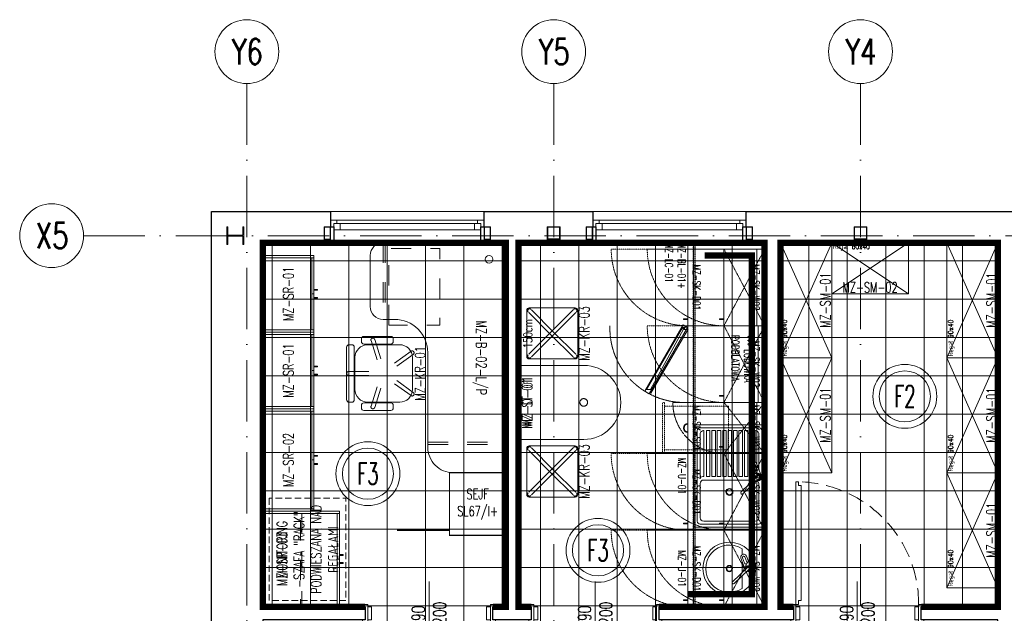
# Model space of a CAD drawing. Header units: millimetres. Extents: x -2074 to 12588, y -3630 to 101167.
# Tile 43 of 256: x 1792 to 2562, y -1205 to -740. Entities that reach past the tile are written whole.
import ezdxf
from ezdxf.enums import TextEntityAlignment as Align

# ---------------------------------------------------------------- set-up
doc = ezdxf.new("R2010")
doc.units = ezdxf.units.MM
for name, pattern in [('ACAD_ISO10W100', [18, 12, -3, 0, -3]), ('CIĄGłA', [0]), ('CONTINOUS', [0]), ('DASH', [0.75, 0.5, -0.25]), ('DASHED', [19.05, 12.7, -6.35]), ('DASHED2', [0.375, 0.25, -0.125]), ('DGN Style 2', [40.89049, 24.534294, -16.356196]), ('HIDDEN2', [6.175, 3.175, -3])]:
    doc.linetypes.add(name, pattern=pattern)
for name, color, linetype, lineweight in [('SelinAr_BUD_drzwi okna', 7, 'Continuous', 18), ('SelinAr_BUD_drzwi okna znaczniki', 7, 'Continuous', 18), ('SelinAr_BUD_osie', 8, 'ACAD_ISO10W100', 18), ('SelinAr_BUD_posadzka', 7, 'Continuous', 20), ('SelinAr_BUD_posadzka cokoły', 5, 'Continuous', 18), ('SelinAr_BUD_posadzka okładziny ścienne', 5, 'Continuous', 20), ('SelinAr_BUD_ściany', 7, 'Continuous', 25), ('SelinAr_IE_rozdzielnica serwer', 7, 'Continuous', 18), ('SelinAr_K_stal', 7, 'Continuous', 20), ('SelinAr_WYP_armatura', 8, 'Continuous', 18), ('SelinAr_WYP_meble', 8, 'Continuous', 18)]:
    doc.layers.add(name, color=color, linetype=linetype, lineweight=lineweight)
doc.styles.add('Arch-Dim', font='romans.shx', dxfattribs={"width": 0.75})
doc.styles.add('JACEK_07', font='SIMPLEX.SHX', dxfattribs={"width": 0.7})
doc.styles.add('style1', font='romans.shx', dxfattribs={"width": 0.6})

# ---------------------------------------------------------------- blocks, each defined once
blk = doc.blocks.new('*U387')
at = {"ltscale": 4}
blk.add_line((0, 50), (0, -1730), dxfattribs=at)
at = {"linetype": 'CIĄGłA'}
blk.add_circle((0, 75), 25, dxfattribs=at)
at = {"style": 'Arch-Dim', "width": 0.75}
blk.add_text('Y6', height=20, dxfattribs=at).set_placement((0.35, 75), align=Align.MIDDLE)
blk = doc.blocks.new('*U388')
at = {"ltscale": 4}
blk.add_line((0, 50), (0, -1730), dxfattribs=at)
at = {"linetype": 'CIĄGłA'}
blk.add_circle((0, 75), 25, dxfattribs=at)
at = {"linetype": 'ByBlock', "style": 'Arch-Dim', "width": 0.75}
blk.add_text('Y5', height=20, dxfattribs=at).set_placement((0.35, 75), align=Align.MIDDLE)
blk = doc.blocks.new('*U389')
at = {"ltscale": 4}
blk.add_line((0, 50), (0, -1730), dxfattribs=at)
at = {"linetype": 'CONTINOUS'}
blk.add_circle((0, 75), 25, dxfattribs=at)
at = {"linetype": 'ByBlock', "style": 'Arch-Dim', "width": 0.75}
blk.add_text('Y4', height=20, dxfattribs=at).set_placement((0.35, 75), align=Align.MIDDLE)
blk = doc.blocks.new('*U380')
blk.add_lwpolyline([(-75, 0), (75, 0), (75, -1.8), (-75, -1.8)], close=True)
at = {"style": 'JACEK_07', "width": 0.7}
blk.add_text('150cm', height=7, dxfattribs=at).set_placement((42.46, -10.78))
at = {"insert": (0, -2.8), "char_height": 8, "width": 58, "attachment_point": 2, "style": 'JACEK_07'}
blk.add_mtext('MZ-D-01', dxfattribs=at)
blk = doc.blocks.new('*U378')
blk.add_lwpolyline([(0, 0), (58, 0), (58, -49.2, -1), (0, -49.2)], format="xyb", close=True)
at = {"linetype": 'HIDDEN2', "lineweight": 0, "ltscale": 30}
blk.add_circle((29, -49.2), 3, dxfattribs=at)
at = {"insert": (29, -1), "char_height": 8, "width": 58, "attachment_point": 2, "style": 'JACEK_07'}
blk.add_mtext('MZ-ST-01', dxfattribs=at)
blk = doc.blocks.new('*U377')
at = {"linetype": 'Continuous', "lineweight": 0}
for p, q in [((-20, -43), (-20, -7)), ((-18, -5), (18, -5)), ((20, -7), (20, -43)), ((18, -45), (-18, -45))]:
    blk.add_line(p, q, dxfattribs=at)
at = {"linetype": 'DGN Style 2', "lineweight": 0}
for p, q in [((1.06, -23.94), (-16.71, -6.16)), ((-1.06, -23.94), (16.71, -6.16)), ((-1.06, -26.06), (-18.84, -8.29)), ((1.06, -26.06), (18.84, -8.29)), ((-1.06, -23.94), (-18.84, -41.71)), ((1.06, -26.06), (-16.71, -43.84)), ((-1.06, -26.06), (16.71, -43.84)), ((1.06, -23.94), (18.84, -41.71))]:
    blk.add_line(p, q, dxfattribs=at)
at = {"linetype": 'Continuous', "lineweight": 0}
for centre, start, end in [((-18, -7), 90, 180), ((18, -7), 0, 90), ((-18, -43), 180, 270), ((18, -43), 270, 0)]:
    blk.add_arc(centre, 2, start, end, dxfattribs=at)
at = {"linetype": 'DGN Style 2', "lineweight": 0}
for centre, start, end in [((-17.77, -7.23), 45, 225), ((17.77, -7.23), 315, 135), ((-17.77, -42.77), 135, 315), ((17.77, -42.77), 225, 45)]:
    blk.add_arc(centre, 1.5, start, end, dxfattribs=at)
at = {"insert": (0, -46), "char_height": 8, "width": 58, "attachment_point": 2, "style": 'JACEK_07'}
blk.add_mtext('MZ-KR-03', dxfattribs=at)
blk = doc.blocks.new('*U373')
at = {"linetype": 'HIDDEN2', "lineweight": 0, "ltscale": 5}
for p, q in [((156.2, -61), (156.2, 0)), ((158, -61), (158, 0)), ((0, -94.2), (60, -94.2)), ((0, -96), (60, -96))]:
    blk.add_line(p, q, dxfattribs=at)
at = {"lineweight": 0, "flags": 128}
blk.add_lwpolyline([(60, -87), (60, -96, -0.414214), (50, -106), (10, -106, -0.414214), (0, -96), (0, 0), (180, 0), (180, -41, -0.414214), (160, -61), (86, -61, 0.414214)], format="xyb", close=True, dxfattribs=at)
at = {"linetype": 'HIDDEN2', "lineweight": 0, "ltscale": 5, "flags": 128}
blk.add_lwpolyline([(64.42, -91.5), (4.42, -91.5), (4.42, -51.5), (64.42, -51.5)], close=True, dxfattribs=at)
at = {"lineweight": 0}
blk.add_circle((13, -13), 3, dxfattribs=at)
at = {"insert": (90, -20.5), "char_height": 8, "width": 180, "attachment_point": 5, "style": 'JACEK_07'}
blk.add_mtext('MZ-B-02-L/P', dxfattribs=at)
blk = doc.blocks.new('*U372')
at = {"linetype": 'Continuous', "lineweight": 0}
for p, q in [((0, 0), (75, 0)), ((1.8, -1.8), (73.2, -1.8))]:
    blk.add_line(p, q, dxfattribs=at)
at = {"linetype": 'Continuous', "lineweight": 0, "flags": 128}
for points in [[(1.8, 0), (1.8, -60), (0, -60), (0, 0)], [(75, 0), (75, -60), (73.2, -60), (73.2, 0)], [(1.8, -58.2), (37.5, -58.2), (37.5, -60), (1.8, -60)], [(34.66, -60), (34.66, -62.79), (34.06, -62.79), (34.06, -60)], [(37.5, -58.2), (73.2, -58.2), (73.2, -60), (37.5, -60)], [(40.34, -60), (40.34, -62.79), (40.94, -62.79), (40.94, -60)]]:
    blk.add_lwpolyline(points, close=True, dxfattribs=at)
at = {"linetype": 'HIDDEN2', "lineweight": 0, "ltscale": 5, "flags": 128}
blk.add_lwpolyline([(73.2, -29.5), (73.2, -30.5), (1.8, -30.5), (1.8, -29.5)], close=True, dxfattribs=at)
at = {"insert": (37.5, -15), "char_height": 8, "width": 75, "attachment_point": 5, "style": 'JACEK_07'}
blk.add_mtext('MZ-SR-03', dxfattribs=at)
blk = doc.blocks.new('*U371')
at = {"linetype": 'HIDDEN2', "lineweight": 0, "ltscale": 5}
for p, q in [((-1.5, -1.5), (-1.5, -29)), ((1.5, -1.5), (1.5, -29)), ((-26.62, -21.93), (-0.46, -30.43)), ((-25.69, -19.08), (0.46, -27.57)), ((25.69, -19.08), (-0.46, -27.57)), ((26.62, -21.93), (0.46, -30.43)), ((-17.38, -50.37), (-1.21, -28.12)), ((-14.95, -52.13), (1.21, -29.88)), ((14.95, -52.13), (-1.21, -29.88)), ((17.38, -50.37), (1.21, -28.12))]:
    blk.add_line(p, q, dxfattribs=at)
at = {"linetype": 'Continuous', "lineweight": 0}
for p, q in [((-22.5, -26.5), (-22.5, -21.5)), ((22.5, -26.5), (22.5, -21.5))]:
    blk.add_line(p, q, dxfattribs=at)
at = {"linetype": 'Continuous', "lineweight": 0, "flags": 128}
for points in [[(20.5, 0), (-20.5, 0, 0.414214), (-22.5, -2), (-22.5, -4, 0.414214), (-20.5, -6), (20.5, -6, 0.414214), (22.5, -4), (22.5, -2, 0.414214)], [(-12.5, -51.5, -0.414214), (-22.5, -41.5), (-22.5, -16.5, -0.414214), (-12.5, -6.5), (12.5, -6.5, -0.414214), (22.5, -16.5), (22.5, -41.5, -0.414214), (12.5, -51.5)], [(-29, -13.5), (-29, -34.5, 0.414214), (-27, -36.5), (-25, -36.5, 0.414214), (-23, -34.5), (-23, -13.5, 0.414214), (-25, -11.5), (-27, -11.5, 0.414214)], [(25, -36.5), (27, -36.5, 0.414214), (29, -34.5), (29, -13.5, 0.414214), (27, -11.5), (25, -11.5, 0.414214), (23, -13.5), (23, -34.5, 0.414214)]]:
    blk.add_lwpolyline(points, format="xyb", close=True, dxfattribs=at)
at = {"linetype": 'DGN Style 2', "lineweight": 0, "extrusion": (0, 0, -1)}
for centre, start, end in [((0, -1.5), 0, 180), ((26.15, -20.5), 288, 108), ((-26.15, -20.5), 72, 252), ((16.16, -51.25), 216, 36), ((-16.16, -51.25), 144, 324)]:
    blk.add_arc(centre, 1.5, start, end, dxfattribs=at)
at = {"insert": (0, -57.5), "char_height": 8, "width": 45, "attachment_point": 5, "style": 'JACEK_07'}
blk.add_mtext('MZ-KR-01', dxfattribs=at)
blk = doc.blocks.new('*U400')
for points in [[(0, 0), (60, 0), (60, -55), (0, -55)], [(-0.73, -58.73), (51.23, -88.73), (53.23, -85.27), (1.27, -55.27)], [(49.75, -87.3), (1.25, -59.3), (2.59, -58.48), (49.82, -84.17)], [(2.63, -54.9), (52.86, -83.9), (52.36, -84.77), (2.13, -55.77)]]:
    blk.add_lwpolyline(points, close=True)
blk.add_lwpolyline([(1, -55), (1, -58, 1), (3, -58), (3, -55)], format="xyb")
blk.add_circle((2, -58), 0.5)
at = {"color": 251, "linetype": 'DASHED2'}
blk.add_arc((2, -58), 58.03, 268.02507, 2.96314, dxfattribs=at)
at = {"insert": (0, -5), "char_height": 6, "width": 60, "attachment_point": 1, "style": 'JACEK_07'}
blk.add_mtext('{\\W1.77456; }***{\\H0.66667x; }LODÓWKA \\P{\\W1.768421; }PODBLATOWA', dxfattribs=at)
blk = doc.blocks.new('*U379')
at = {"color": 252, "linetype": 'DASHED2', "lineweight": 0, "ltscale": 0.5}
for p, q in [((40, 0), (0, -31.8)), ((40, -31.8), (0, 0))]:
    blk.add_line(p, q, dxfattribs=at)
at = {"linetype": 'Continuous', "lineweight": 0, "flags": 128}
for points in [[(40, 0), (40, -31.8), (0, -31.8), (0, 0)], [(34.5, -35.3), (34.5, -31.8), (35, -31.8), (35, -35.3)]]:
    blk.add_lwpolyline(points, close=True, dxfattribs=at)
at = {"color": 252, "linetype": 'DASHED2', "lineweight": 0}
blk.add_lwpolyline([(0, -31.8), (0, -71.8)], dxfattribs=at)
blk.add_arc((0, -31.8), 40, 270, 0, dxfattribs=at)
at = {"insert": (20, -4), "char_height": 6, "width": 40, "attachment_point": 2, "style": 'JACEK_07'}
blk.add_mtext('MZ-SK-W01', dxfattribs=at)
blk = doc.blocks.new('*U374')
at = {"color": 252, "linetype": 'DASHED2', "lineweight": 0, "ltscale": 0.5}
for p, q in [((60, -31.8), (0, 0)), ((60, 0), (0, -31.8))]:
    blk.add_line(p, q, dxfattribs=at)
at = {"linetype": 'Continuous', "lineweight": 0, "flags": 128}
for points in [[(60, 0), (60, -31.8), (0, -31.8), (0, 0)], [(54.5, -35.3), (54.5, -31.8), (55, -31.8), (55, -35.3)]]:
    blk.add_lwpolyline(points, close=True, dxfattribs=at)
at = {"color": 252, "linetype": 'DASHED2', "lineweight": 0, "ltscale": 0.5}
blk.add_lwpolyline([(0, -31.8), (0, -91.8)], dxfattribs=at)
blk.add_arc((0, -31.8), 60, 270, 0, dxfattribs=at)
at = {"insert": (30, -4), "char_height": 6, "width": 40, "attachment_point": 2, "style": 'JACEK_07'}
blk.add_mtext('MZ-SK-W02', dxfattribs=at)
blk = doc.blocks.new('*U376')
at = {"linetype": 'Continuous', "lineweight": 0, "flags": 128}
blk.add_lwpolyline([(40, -6.2), (40, -60), (0, -60), (0, -6.2)], close=True, dxfattribs=at)
at = {"color": 252, "linetype": 'DASHED2', "lineweight": 0, "ltscale": 0.5}
blk.add_lwpolyline([(2.8, -28.2), (37.2, -28.2), (37.2, -78.2), (2.8, -78.2)], close=True, dxfattribs=at)
blk.add_lwpolyline([(2.8, -78.2), (0, -78.2), (0, -80), (40, -80), (40, -78.2), (37.2, -78.2)], dxfattribs=at)
at = {"linetype": 'Continuous', "lineweight": 0}
for radius in [3.5, 3]:
    blk.add_arc((20, -60), radius, 180, 0, dxfattribs=at)
blk.add_point((0, 0))
at = {"insert": (20, -50.2), "char_height": 6, "width": 40, "attachment_point": 2, "style": 'JACEK_07'}
blk.add_mtext('MZ-SK-S01', dxfattribs=at)
blk = doc.blocks.new('*U375')
at = {"linetype": 'Continuous', "lineweight": 0, "flags": 128}
for points in [[(60, -6.2), (60, -60), (0, -60), (0, -6.2)], [(54.5, -63.5), (54.5, -60), (55, -60), (55, -63.5)]]:
    blk.add_lwpolyline(points, close=True, dxfattribs=at)
at = {"color": 252, "linetype": 'DASHED2', "lineweight": 0, "ltscale": 0.5}
blk.add_lwpolyline([(0, -120), (0, -60)], dxfattribs=at)
blk.add_arc((0, -60), 60, 270, 0, dxfattribs=at)
blk.add_point((0, 0))
at = {"insert": (30, -50.2), "char_height": 6, "width": 40, "attachment_point": 2, "style": 'JACEK_07'}
blk.add_mtext('MZ-SK-D01', dxfattribs=at)
blk = doc.blocks.new('Meble_pomieszczenia_socjalnego4')
at = {"linetype": 'Continuous', "lineweight": 0}
for p, q in [((-9.71, -14.26), (-0.82, -10.83)), ((-9.13, -15.36), (-5.04, -13.78)), ((-8.06, -18.53), (0.71, -15.14)), ((-0.71, -13.64), (10.24, -25.18)), ((0.71, -12.29), (11.67, -23.83)), ((-15.47, -17.55), (-10.86, -17.55)), ((-8.37, -17.33), (-4.28, -15.75)), ((-5.53, -17.55), (3, -17.55)), ((5.71, -17.55), (15.47, -17.55))]:
    blk.add_line(p, q, dxfattribs=at)
for radius in [20.7, 2.48, 2.06]:
    blk.add_circle((0, -27.61), radius, dxfattribs=at)
for centre, radius, start, end in [((-8.89, -16.4), 2.29, 111.11646, 291.11692), ((-8.75, -16.34), 1.05, 111.11646, 291.11692), ((-4.66, -14.76), 1.05, 291.11646, 111.11646), ((0, -12.96), 2.29, 338.95059, 288.08217), ((0, -12.96), 1.62, 350.78772, 276.24505), ((0, -12.96), 0.983, 43.51637, 223.51639), ((0, -27.61), 18.45, 146.95729, 33.04271), ((10.96, -24.5), 0.983, 223.51639, 43.5164)]:
    blk.add_arc(centre, radius, start, end, dxfattribs=at)
blk.add_point((0, 0))
at = {"insert": (0, -61.61), "char_height": 6, "width": 40, "attachment_point": 2, "style": 'JACEK_07'}
blk.add_mtext('MZ-U-01', dxfattribs=at)
blk = doc.blocks.new('Meble_pomieszczenia_socjalnego3')
at = {"lineweight": 0}
for p, q in [((80, 0), (0, 0)), ((0, 0), (0, -55)), ((80, -55), (80, 0)), ((2.29, -4.58), (2.29, -50.42)), ((75.42, -2.29), (4.58, -2.29)), ((4.58, -7.18), (4.58, -7.33)), ((29.03, -7.33), (4.58, -7.33)), ((34.69, -4.58), (6.6, -4.58)), ((36.96, -7.33), (31.38, -7.33)), ((72.67, -4.58), (45.96, -4.58)), ((75.42, -47.67), (75.42, -7.33)), ((77.71, -50.42), (77.71, -4.58)), ((4.58, -8.82), (4.58, -11.57)), ((28.66, -8.82), (4.58, -8.82)), ((40.48, -11.57), (4.58, -11.57)), ((4.58, -13.06), (4.58, -15.81)), ((40.48, -13.06), (4.58, -13.06)), ((34.02, -8.82), (30.2, -8.82)), ((40.48, -8.82), (37.83, -8.82)), ((40.48, -8.82), (40.48, -11.57)), ((40.48, -13.06), (40.48, -15.81)), ((43.21, -47.67), (43.21, -8.68)), ((40.48, -15.81), (4.58, -15.81)), ((4.58, -17.3), (4.58, -20.05)), ((40.48, -17.3), (4.58, -17.3)), ((40.48, -20.05), (4.58, -20.05)), ((4.58, -21.54), (4.58, -24.29)), ((40.48, -21.54), (4.58, -21.54)), ((40.48, -17.3), (40.48, -20.05)), ((40.48, -21.54), (40.48, -24.29)), ((40.48, -24.29), (4.58, -24.29)), ((4.58, -25.78), (4.58, -28.53)), ((40.48, -25.78), (4.58, -25.78)), ((40.48, -28.53), (4.58, -28.53)), ((4.58, -30.02), (4.58, -32.77)), ((40.48, -30.02), (4.58, -30.02)), ((40.48, -25.78), (40.48, -28.53)), ((40.48, -30.02), (40.48, -32.77)), ((40.48, -32.77), (4.58, -32.77)), ((4.58, -34.26), (4.58, -37.01)), ((40.48, -34.26), (4.58, -34.26)), ((40.48, -37.01), (4.58, -37.01)), ((4.58, -38.5), (4.58, -41.25)), ((40.48, -38.5), (4.58, -38.5)), ((40.48, -34.26), (40.48, -37.01)), ((40.48, -38.5), (40.48, -41.25)), ((40.48, -41.25), (4.58, -41.25)), ((4.58, -42.74), (4.58, -45.49)), ((40.48, -42.74), (4.58, -42.74)), ((40.48, -45.49), (4.58, -45.49)), ((40.48, -42.74), (40.48, -45.49)), ((4.58, -47.82), (4.58, -47.67)), ((40.48, -47.67), (4.58, -47.67)), ((4.58, -52.71), (75.42, -52.71)), ((41.29, -50.42), (6.6, -50.42)), ((40.48, -47.67), (40.48, -48.12)), ((45.96, -50.42), (72.67, -50.42)), ((0, -55), (80, -55))]:
    blk.add_line(p, q, dxfattribs=at)
at = {"linetype": 'Continuous', "lineweight": 0}
for p, q in [((30.28, -6.29), (40.16, -2.47)), ((30.93, -7.51), (35.47, -5.75)), ((32.11, -11.03), (41.86, -7.27)), ((40.28, -5.6), (52.46, -18.42)), ((41.86, -4.09), (54.04, -16.92)), ((31.77, -9.69), (36.32, -7.94))]:
    blk.add_line(p, q, dxfattribs=at)
at = {"lineweight": 0}
for radius in [2.75, 2.29]:
    blk.add_circle((52.5, -27.5), radius, dxfattribs=at)
for centre, radius, start, end in [((4.58, -4.58), 2.29, 90, 180), ((7.36, -7.26), 2.78, 104.17509, 181.58284), ((45.96, -7.33), 2.75, 90, 149.08459), ((72.67, -7.33), 2.75, 0, 90), ((75.42, -4.58), 2.29, 0, 90), ((4.58, -50.42), 2.29, 180, 270), ((7.36, -47.74), 2.78, 178.41716, 255.82491), ((45.52, -47.67), 5.04, 180, 213.05573), ((45.96, -47.67), 2.75, 180, 270), ((72.67, -47.67), 2.75, 270, 0), ((75.42, -50.42), 2.29, 270, 0)]:
    blk.add_arc(centre, radius, start, end, dxfattribs=at)
at = {"linetype": 'Continuous', "lineweight": 0, "extrusion": (0, 0, -1)}
for centre, radius, start, end in [((-31.2, -8.66), 2.54, 248.88308, 68.88354), ((-31.35, -8.6), 1.17, 248.88308, 68.88354), ((-35.89, -6.85), 1.17, 68.88354, 248.88354), ((-41.07, -4.85), 2.54, 251.91783, 201.04941), ((-41.07, -4.85), 1.8, 263.75495, 189.21228), ((-41.07, -4.85), 1.09, 316.48361, 136.48363), ((-53.25, -17.67), 1.09, 136.4836, 316.48361)]:
    blk.add_arc(centre, radius, start, end, dxfattribs=at)
at = {"insert": (40, -61.61), "char_height": 6, "width": 40, "attachment_point": 2, "style": 'JACEK_07'}
blk.add_mtext('MZ-U-01', dxfattribs=at)
blk = doc.blocks.new('*U381')
blk.add_lwpolyline([(0, 0), (285, 0), (285, -60), (0, -60), (0, 0)])
at = {"color": 252, "linetype": 'DASHED2', "lineweight": 0, "ltscale": 0.5}
blk.add_lwpolyline([(0, -56), (285, -56), (285, -54.2), (0, -54.2)], close=True, dxfattribs=at)
at = {"insert": (0, -61.81), "char_height": 6, "width": 40, "attachment_point": 1, "style": 'JACEK_07'}
blk.add_mtext('MZ-BL-01+\\PMZ-LC-01', dxfattribs=at)
blk = doc.blocks.new('*U453')
for points in [[(-2, 5), (0, 5), (0, -5), (-2, -5), (-2, -7), (2, -7), (2, -5), (2, 7), (-2, 7), (-2, 5)], [(2, -5), (5, -5), (5, 5), (2, 5)], [(98, -5), (95, -5), (95, 5), (98, 5)], [(102, 5), (100, 5), (100, -5), (102, -5), (102, -7), (98, -7), (98, -5), (98, 7), (102, 7), (102, 5)]]:
    blk.add_lwpolyline(points)
blk.add_lwpolyline([(96, -7), (96, -10), (94, -10), (94, -100), (96, -100), (96, -103), (98, -103), (98, -7)], close=True)
at = {"linetype": 'DASHED'}
blk.add_arc((98, -7), 96, 180, 270, dxfattribs=at)
at = {"layer": 'SelinAr_BUD_drzwi okna znaczniki'}
blk.add_lwpolyline([(50, 25), (50, -25)], dxfattribs=at)
at = {"layer": 'SelinAr_BUD_drzwi okna znaczniki', "insert": (50, 0), "char_height": 10, "width": 10, "attachment_point": 5, "rotation": 90, "style": 'JACEK_07'}
blk.add_mtext('90\\P200', dxfattribs=at)
blk = doc.blocks.new('*U422')
for p, q in [((0, 0), (60, -40)), ((60, 0), (0, -40))]:
    blk.add_line(p, q)
at = {"flags": 128}
blk.add_lwpolyline([(0, 0), (60, 0), (60, -40), (0, -40)], close=True, dxfattribs=at)
at = {"style": 'JACEK_07'}
for s, insert, char_height, width, attachment_point in [('Regał 60x40', (1, -1), 4, 41.1867, 1), ('MZ-SM-02', (30, -39), 8, 60, 8)]:
    blk.add_mtext(s, dxfattribs=dict(at, insert=insert, char_height=char_height, width=width, attachment_point=attachment_point))
blk = doc.blocks.new('*U384')
for p, q in [((0, 0), (90, -40)), ((90, 0), (0, -40)), ((180, 0), (90, -40)), ((90, 0), (180, -40)), ((270, 0), (180, -40)), ((180, 0), (270, -40))]:
    blk.add_line(p, q)
at = {"flags": 128}
for points in [[(0, 0), (90, 0), (90, -40), (0, -40)], [(90, 0), (180, 0), (180, -40), (90, -40)], [(180, 0), (270, 0), (270, -40), (180, -40)]]:
    blk.add_lwpolyline(points, close=True, dxfattribs=at)
at = {"style": 'JACEK_07'}
for s, insert, char_height, width, attachment_point in [('Regał 90x40', (1, -1), 4, 41.1867, 1), ('Regał 90x40', (91, -1), 4, 41.1867, 1), ('Regał 90x40', (181, -1), 4, 41.1867, 1), ('MZ-SM-01', (45, -39), 8, 90, 8), ('MZ-SM-01', (135, -39), 8, 90, 8), ('MZ-SM-01', (225, -39), 8, 90, 8)]:
    blk.add_mtext(s, dxfattribs=dict(at, insert=insert, char_height=char_height, width=width, attachment_point=attachment_point))
blk = doc.blocks.new('*U385')
for p, q in [((0, 0), (90, -40)), ((90, 0), (0, -40))]:
    blk.add_line(p, q)
at = {"flags": 128}
blk.add_lwpolyline([(0, 0), (90, 0), (90, -40), (0, -40)], close=True, dxfattribs=at)
at = {"style": 'JACEK_07'}
for s, insert, char_height, width, attachment_point in [('Regał 90x40', (1, -1), 4, 41.1867, 1), ('MZ-SM-01', (45, -39), 8, 90, 8)]:
    blk.add_mtext(s, dxfattribs=dict(at, insert=insert, char_height=char_height, width=width, attachment_point=attachment_point))
blk = doc.blocks.new('*U386')
for p, q in [((0, 0), (90, -40)), ((90, 0), (0, -40))]:
    blk.add_line(p, q)
at = {"flags": 128}
blk.add_lwpolyline([(0, 0), (90, 0), (90, -40), (0, -40)], close=True, dxfattribs=at)
at = {"style": 'JACEK_07'}
for s, insert, char_height, width, attachment_point in [('Regał 90x40', (1, -1), 4, 41.1867, 1), ('MZ-SM-01', (45, -39), 8, 90, 8)]:
    blk.add_mtext(s, dxfattribs=dict(at, insert=insert, char_height=char_height, width=width, attachment_point=attachment_point))
blk = doc.blocks.new('*U466')
at = {"linetype": 'Continuous', "lineweight": 0}
for p, q in [((0, 0), (80, 0)), ((1.8, -1.8), (78.2, -1.8))]:
    blk.add_line(p, q, dxfattribs=at)
at = {"linetype": 'Continuous', "lineweight": 0, "flags": 128}
for points in [[(1.8, 0), (1.8, -40), (0, -40), (0, 0)], [(80, 0), (80, -40), (78.2, -40), (78.2, 0)], [(1.8, -38.2), (40, -38.2), (40, -40), (1.8, -40)], [(40, -38.2), (78.2, -38.2), (78.2, -40), (40, -40)], [(37.16, -40), (37.16, -42.79), (36.56, -42.79), (36.56, -40)], [(42.84, -40), (42.84, -42.79), (43.44, -42.79), (43.44, -40)]]:
    blk.add_lwpolyline(points, close=True, dxfattribs=at)
at = {"insert": (40, -20), "char_height": 8, "width": 80, "attachment_point": 5, "style": 'JACEK_07'}
blk.add_mtext('MZ-SR-02', dxfattribs=at)
blk = doc.blocks.new('*U393')
at = {"ltscale": 4}
blk.add_line((-50, 0), (1405.4, 0), dxfattribs=at)
at = {"linetype": 'CONTINOUS'}
blk.add_circle((-75, 0), 25, dxfattribs=at)
at = {"linetype": 'ByBlock', "style": 'Arch-Dim', "width": 0.75}
blk.add_text('X5', height=20, dxfattribs=at).set_placement((-74.65, 0), align=Align.MIDDLE)
blk = doc.blocks.new('*U451')
blk.add_lwpolyline([(4, 7), (4, 10), (6, 10), (6, 100), (4, 100), (4, 103), (2, 103), (2, 7)], close=True)
for points in [[(-2, -5), (0, -5), (0, 5), (-2, 5), (-2, 7), (2, 7), (2, 5), (2, -7), (-2, -7), (-2, -5)], [(2, 5), (5, 5), (5, -5), (2, -5)], [(98, 5), (95, 5), (95, -5), (98, -5)], [(102, -5), (100, -5), (100, 5), (102, 5), (102, 7), (98, 7), (98, 5), (98, -7), (102, -7), (102, -5)]]:
    blk.add_lwpolyline(points)
at = {"linetype": 'DASHED'}
blk.add_arc((2, 7), 96, 360, 90, dxfattribs=at)
at = {"layer": 'SelinAr_BUD_drzwi okna znaczniki'}
blk.add_lwpolyline([(50, 25), (50, -25)], dxfattribs=at)
at = {"layer": 'SelinAr_BUD_drzwi okna znaczniki', "insert": (50, 0), "char_height": 10, "width": 10, "attachment_point": 5, "rotation": 90, "style": 'JACEK_07'}
blk.add_mtext('90\\P200', dxfattribs=at)
blk = doc.blocks.new('*U467')
at = {"linetype": 'Continuous', "lineweight": 0}
for p, q in [((0, 0), (60, 0)), ((60, 0), (120, 0)), ((1.8, -1.8), (58.2, -1.8)), ((61.8, -1.8), (118.2, -1.8))]:
    blk.add_line(p, q, dxfattribs=at)
at = {"linetype": 'Continuous', "lineweight": 0, "flags": 128}
for points in [[(1.8, 0), (1.8, -40), (0, -40), (0, 0)], [(60, 0), (60, -40), (58.2, -40), (58.2, 0)], [(61.8, 0), (61.8, -40), (60, -40), (60, 0)], [(120, 0), (120, -40), (118.2, -40), (118.2, 0)], [(1.8, -38.2), (30, -38.2), (30, -40), (1.8, -40)], [(30, -38.2), (58.2, -38.2), (58.2, -40), (30, -40)], [(61.8, -38.2), (90, -38.2), (90, -40), (61.8, -40)], [(90, -38.2), (118.2, -38.2), (118.2, -40), (90, -40)], [(27.16, -40), (27.16, -42.79), (26.56, -42.79), (26.56, -40)], [(32.84, -40), (32.84, -42.79), (33.44, -42.79), (33.44, -40)], [(87.16, -40), (87.16, -42.79), (86.56, -42.79), (86.56, -40)], [(92.84, -40), (92.84, -42.79), (93.44, -42.79), (93.44, -40)]]:
    blk.add_lwpolyline(points, close=True, dxfattribs=at)
at = {"char_height": 8, "width": 60, "attachment_point": 5, "style": 'JACEK_07'}
for insert in [(30, -20), (90, -20)]:
    blk.add_mtext('MZ-SR-01', dxfattribs=dict(at, insert=insert))
blk = doc.blocks.new('*U468')
at = {"const_width": 1}
blk.add_lwpolyline([(0, -49), (0, 0), (-44, 0), (-44, -49)], close=True, dxfattribs=at)
blk.add_lwpolyline([(-44, -45, 1, 1, 0), (-85, -45, 0, 0, -0.414214), (-44, -4, 0, 0, -5.57121)], format="xyseb")
at = {"insert": (-22, -24.7), "char_height": 8, "width": 44, "attachment_point": 5, "style": 'JACEK_07'}
blk.add_mtext('SEJF\\PSL67/I+', dxfattribs=at)
blk = doc.blocks.new('ewerwerwerwe')
at = {"layer": 'SelinAr_BUD_drzwi okna'}
for points in [[(2155.16, 2109.74), (2035.16, 2109.74)], [(2155.16, 2102.74), (2035.16, 2102.74)], [(2040.16, 2100.24), (2040.16, 2102.74)], [(2150.16, 2100.24), (2150.16, 2102.74)], [(2360.16, 2109.74), (2240.16, 2109.74)], [(2360.16, 2102.74), (2240.16, 2102.74)], [(2245.16, 2100.24), (2245.16, 2102.74)], [(2355.16, 2100.24), (2355.16, 2102.74)], [(2042.66, 2100.24), (2042.66, 2095.24)], [(2147.66, 2100.24), (2147.66, 2095.24)], [(2247.66, 2100.24), (2247.66, 2095.24)], [(2352.66, 2100.24), (2352.66, 2095.24)], [(2152.66, 2085.24), (2037.66, 2085.24)], [(2357.66, 2085.24), (2242.66, 2085.24)]]:
    blk.add_lwpolyline(points, dxfattribs=at)
for points in [[(2152.66, 2100.24), (2037.66, 2100.24), (2037.66, 2095.24), (2152.66, 2095.24)], [(2357.66, 2100.24), (2242.66, 2100.24), (2242.66, 2095.24), (2357.66, 2095.24)]]:
    blk.add_lwpolyline(points, close=True, dxfattribs=at)
at = {"layer": 'SelinAr_BUD_ściany'}
for points in [[(2062.16, 1800.24), (2062.16, 1790.24), (1982.16, 1790.24), (1982.16, 1699.24), (1953.96, 1699.24), (1953.96, 1701.74), (1941.96, 1701.74), (1941.96, 2109.74), (2035.16, 2109.74), (2035.16, 2097.74), (2037.66, 2097.74), (2037.66, 2085.24), (1982.16, 2085.24), (1982.16, 1800.24)], [(2192.16, 1790.24), (2162.16, 1790.24), (2162.16, 1800.24), (2172.16, 1800.24), (2172.16, 2085.24), (2152.66, 2085.24), (2152.66, 2097.74), (2155.16, 2097.74), (2155.16, 2109.74), (2240.16, 2109.74), (2240.16, 2097.74), (2242.66, 2097.74), (2242.66, 2085.24), (2182.16, 2085.24), (2182.16, 1800.24), (2192.16, 1800.24)]]:
    blk.add_lwpolyline(points, close=True, dxfattribs=at)
blk.add_lwpolyline([(2567.16, 1785.24), (2557.16, 1785.24), (2557.16, 1790.24), (2497.16, 1790.24), (2497.16, 1800.24), (2557.16, 1800.24), (2557.16, 2085.24), (2387.16, 2085.24), (2387.16, 1800.24), (2397.16, 1800.24), (2397.16, 1790.24), (2292.16, 1790.24), (2292.16, 1800.24), (2374.66, 1800.24), (2374.66, 2085.24), (2357.66, 2085.24), (2357.66, 2097.74), (2360.16, 2097.74), (2360.16, 2109.74), (3016.66, 2109.74)], dxfattribs=at)
at = {"layer": 'SelinAr_IE_rozdzielnica serwer', "linetype": 'DASH', "lineweight": 0, "ltscale": 10, "flags": 128}
blk.add_lwpolyline([(1987.16, 1885.24), (1987.16, 1805.24), (2047.16, 1805.24), (2047.16, 1885.24)], close=True, dxfattribs=at)
at = {"layer": 'SelinAr_K_stal'}
for points in [[(1967.26, 2097.74), (1966.41, 2097.74), (1966.41, 2091.02), (1954.81, 2091.02), (1954.81, 2097.74), (1953.96, 2097.74), (1953.96, 2083.74), (1954.81, 2083.74), (1954.81, 2090.47), (1966.41, 2090.47), (1966.41, 2083.74), (1967.26, 2083.74)], [(2035.16, 2087.74), (2030.16, 2087.74), (2030.16, 2097.74), (2035.16, 2097.74)], [(2034.86, 2088.04), (2030.46, 2088.04), (2030.46, 2097.44), (2034.86, 2097.44)], [(2160.16, 2087.74), (2155.16, 2087.74), (2155.16, 2097.74), (2160.16, 2097.74)], [(2159.86, 2088.04), (2155.46, 2088.04), (2155.46, 2097.44), (2159.86, 2097.44)], [(2214.66, 2087.74), (2204.66, 2087.74), (2204.66, 2097.74), (2214.66, 2097.74)], [(2214.26, 2088.14), (2205.06, 2088.14), (2205.06, 2097.34), (2214.26, 2097.34)], [(2240.16, 2087.74), (2235.16, 2087.74), (2235.16, 2097.74), (2240.16, 2097.74)], [(2239.86, 2088.04), (2235.46, 2088.04), (2235.46, 2097.44), (2239.86, 2097.44)], [(2365.16, 2087.74), (2360.16, 2087.74), (2360.16, 2097.74), (2365.16, 2097.74)], [(2364.86, 2088.04), (2360.46, 2088.04), (2360.46, 2097.44), (2364.86, 2097.44)], [(2454.66, 2087.74), (2444.66, 2087.74), (2444.66, 2097.74), (2454.66, 2097.74)], [(2454.26, 2088.14), (2445.06, 2088.14), (2445.06, 2097.34), (2454.26, 2097.34)]]:
    blk.add_lwpolyline(points, close=True, dxfattribs=at)
at = {"layer": 'SelinAr_BUD_drzwi okna', "linetype": 'Continuous', "lineweight": 18}
for name, p in [('*U451', (2397.16, 1795.24)), ('*U453', (2062.16, 1795.24)), ('*U453', (2192.16, 1795.24))]:
    blk.add_blockref(name, p, dxfattribs=at)
at = {"layer": 'SelinAr_BUD_osie'}
for name, p in [('*U387', (1969.66, 2159.74)), ('*U388', (2209.66, 2159.74)), ('*U389', (2449.66, 2159.74)), ('*U393', (1891.96, 2090.74))]:
    blk.add_blockref(name, p, dxfattribs=at)
at = {"layer": 'SelinAr_WYP_armatura', "rotation": 270}
for name, p in [('Meble_pomieszczenia_socjalnego3', (2374.66, 1942.74)), ('Meble_pomieszczenia_socjalnego4', (2374.66, 1830.24))]:
    blk.add_blockref(name, p, dxfattribs=at)
at = {"layer": 'SelinAr_WYP_meble'}
for name, p, rotation in [('*U373', (2172.16, 2085.24), 270), ('*U375', (2374.66, 2080.24), 270), ('*U374', (2374.66, 2080.24), 270), ('*U381', (2374.66, 2085.24), 270), ('*U386', (2387.16, 1995.24), 90), ('*U384', (2517.16, 1815.24), 90), ('*U467', (1982.16, 1955.24), 90), ('*U380', (2182.16, 1960.24), 90), ('*U377', (2183.56, 2014.24), 90), ('*U400', (2369.66, 2020.24), 270), ('*U374', (2374.66, 2020.24), 270), ('*U371', (2047.7, 1982.93), 90), ('*U385', (2387.16, 1905.24), 90), ('*U378', (2183.96, 1931.24), 90), ('*U376', (2374.66, 1960.24), 270), ('*U379', (2374.66, 1960.24), 270), ('*U466', (1982.16, 1875.24), 90), ('*U377', (2183.56, 1906.24), 90), ('*U375', (2374.66, 1920.24), 270), ('*U374', (2374.66, 1920.24), 270), ('*U372', (1982.16, 1800.24), 90), ('*U375', (2374.66, 1860.24), 270), ('*U374', (2374.66, 1860.24), 270)]:
    blk.add_blockref(name, p, dxfattribs=dict(at, rotation=rotation))
for name, p in [('*U422', (2427.16, 2085.24)), ('*U468', (2172.16, 1905.24))]:
    blk.add_blockref(name, p, dxfattribs=at)
at = {"layer": 'SelinAr_IE_rozdzielnica serwer', "insert": (2017.16, 1845.24), "char_height": 8, "width": 80, "attachment_point": 5, "rotation": 90, "style": 'JACEK_07'}
blk.add_mtext('MONITORING\\P-SZAFA "RACK" PODWIESZANA NAD\\PREGAŁAMI ', dxfattribs=at)

msp = doc.modelspace()

# ---------------------------------------------------------------- block references
msp.add_blockref('ewerwerwerwe', (0, -3000))

# ---------------------------------------------------------------- next in the draw order: linework, layer by layer
at = {"layer": 'SelinAr_BUD_posadzka'}
for points in [[(2162.157, -1209.759), (2162.157, -1199.759), (2172.157, -1199.759), (2172.157, -914.759), (1982.157, -914.759), (1982.157, -1199.759), (2062.157, -1199.759), (2062.157, -1209.759)], [(1989.354, -914.759), (1989.354, -1199.759)], [(2019.354, -914.759), (2019.354, -1199.759)], [(2049.354, -914.759), (2049.354, -1199.759)], [(2079.354, -914.759), (2079.354, -1649.009)], [(2109.354, -914.759), (2109.354, -1642.759)], [(2139.354, -914.759), (2139.354, -1542.759)], [(2169.354, -914.759), (2169.354, -1199.759)], [(2292.157, -1209.759), (2292.157, -1199.759), (2374.657, -1199.759), (2374.657, -914.759), (2182.157, -914.759), (2182.157, -1199.759), (2192.157, -1199.759), (2192.157, -1209.759)], [(2199.354, -914.759), (2199.354, -1382.759)], [(2229.354, -914.759), (2229.354, -1382.759)], [(2259.354, -914.759), (2259.354, -1382.759)], [(2289.354, -914.759), (2289.354, -1382.759)], [(2319.354, -914.759), (2319.354, -1199.759)], [(2349.354, -914.759), (2349.354, -1199.759)], [(2497.157, -1209.759), (2497.157, -1199.759), (2557.157, -1199.759), (2557.157, -914.759), (2387.157, -914.759), (2387.157, -1199.759), (2397.157, -1199.759), (2397.157, -1209.759)], [(2409.354, -914.759), (2409.354, -1442.759)], [(2439.354, -914.759), (2439.354, -1442.759)], [(2469.354, -914.759), (2469.354, -1442.759)], [(2499.354, -914.759), (2499.354, -1199.759)], [(2529.354, -914.759), (2529.354, -1199.759)], [(1982.157, -929.009), (2172.157, -929.009)], [(2182.157, -929.009), (2374.657, -929.009)], [(2387.157, -929.009), (2557.157, -929.009)], [(1982.157, -959.009), (2172.157, -959.009)], [(2182.157, -959.009), (2374.657, -959.009)], [(2387.157, -959.009), (2557.157, -959.009)], [(1982.157, -989.009), (2172.157, -989.009)], [(2182.157, -989.009), (2374.657, -989.009)], [(2387.157, -989.009), (2557.157, -989.009)], [(1982.157, -1019.009), (2172.157, -1019.009)], [(2182.157, -1019.009), (2374.657, -1019.009)], [(2387.157, -1019.009), (2557.157, -1019.009)], [(1982.157, -1049.009), (2172.157, -1049.009)], [(2182.157, -1049.009), (2374.657, -1049.009)], [(2387.157, -1049.009), (2557.157, -1049.009)], [(1982.157, -1079.009), (2172.157, -1079.009)], [(2182.157, -1079.009), (2374.657, -1079.009)], [(2387.157, -1079.009), (2557.157, -1079.009)], [(1982.157, -1109.009), (2172.157, -1109.009)], [(2182.157, -1109.009), (2374.657, -1109.009)], [(2387.157, -1109.009), (2557.157, -1109.009)], [(1982.157, -1139.009), (2172.157, -1139.009)], [(2182.157, -1139.009), (2374.657, -1139.009)], [(2387.157, -1139.009), (2557.157, -1139.009)], [(1982.157, -1169.009), (2172.157, -1169.009)], [(2182.157, -1169.009), (2374.657, -1169.009)], [(2387.157, -1169.009), (2557.157, -1169.009)], [(1982.157, -1199.009), (2172.157, -1199.009)], [(2182.157, -1199.009), (2374.657, -1199.009)], [(2387.157, -1199.009), (2557.157, -1199.009)]]:
    msp.add_lwpolyline(points, dxfattribs=at)
at = {"layer": 'SelinAr_BUD_posadzka cokoły', "linetype": 'CONTINOUS', "ltscale": 20, "const_width": 5}
for points in [[(2162.157, -1199.759), (2172.157, -1199.759), (2172.157, -914.759), (1982.157, -914.759), (1982.157, -1199.759), (2062.157, -1199.759)], [(2192.157, -1199.759), (2182.157, -1199.759), (2182.157, -914.759), (2374.657, -914.759), (2374.657, -1199.759), (2292.157, -1199.759)], [(2397.156, -1199.759), (2387.157, -1199.759), (2387.157, -914.759), (2557.157, -914.759), (2557.157, -1199.759), (2497.157, -1199.759)]]:
    msp.add_lwpolyline(points, dxfattribs=at)
at = {"layer": 'SelinAr_BUD_posadzka okładziny ścienne', "color": 32, "linetype": 'CONTINOUS', "ltscale": 0.2, "const_width": 5}
msp.add_lwpolyline([(2314.657, -1189.759), (2364.657, -1189.759), (2364.657, -924.759), (2327.657, -924.759)], dxfattribs=at)
at = {"layer": 'SelinAr_BUD_posadzka okładziny ścienne'}
for centre, radius in [((2484.354, -1035.009), 25), ((2484.354, -1035.009), 20), ((2064.354, -1095.509), 25), ((2064.354, -1095.509), 20), ((2244.354, -1155.509), 25), ((2244.354, -1155.509), 20)]:
    msp.add_circle(centre, radius, dxfattribs=at)

# ---------------------------------------------------------------- next in the draw order: texts
at = {"layer": 'SelinAr_BUD_posadzka okładziny ścienne', "ltscale": 0.2, "char_height": 17, "width": 31.37962, "attachment_point": 5, "style": 'style1'}
for s, insert in [('F2', (2484.354, -1035.009)), ('F3', (2064.354, -1095.509)), ('F3', (2244.354, -1155.509))]:
    msp.add_mtext(s, dxfattribs=dict(at, insert=insert))

doc.saveas('drawing.dxf')
